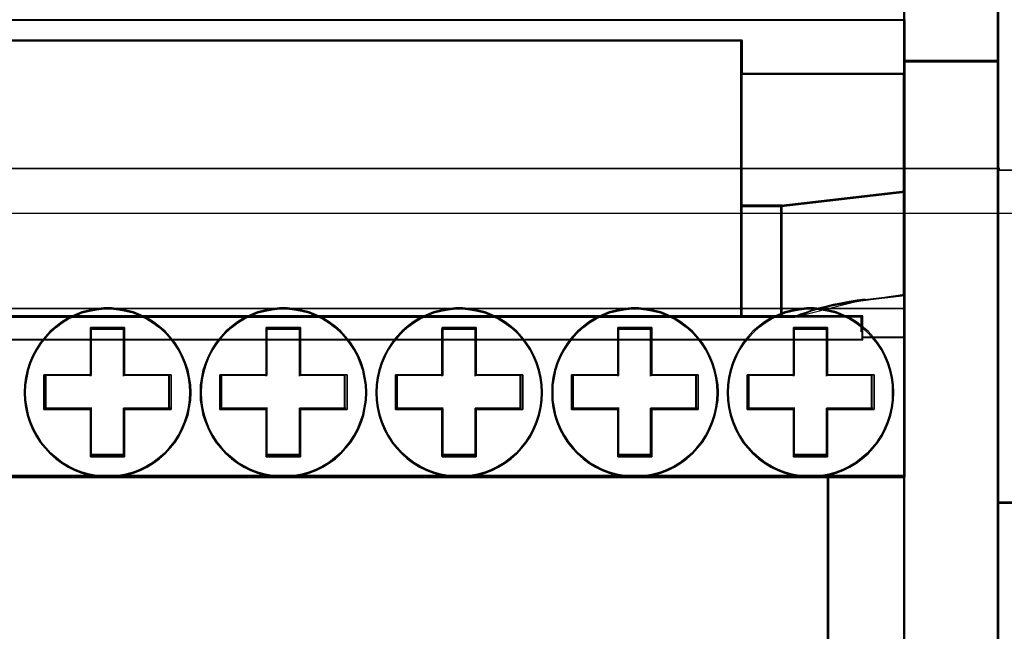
# Model space of a CAD drawing. Header units: millimetres. Extents: x 203 to 3426, y 719 to 2381.
# Tile 48 of 185: x 2530.58 to 2534.91, y 1115.74 to 1118.43. Entities that reach past the tile are written whole.
import ezdxf

# ---------------------------------------------------------------- set-up
doc = ezdxf.new("R2010")
doc.units = ezdxf.units.MM
doc.layers.add('45', color=7, linetype='Continuous')
doc.layers.add('E_Legrand_obudowy', color=7, linetype='Continuous')

# ---------------------------------------------------------------- blocks, each defined once
blk = doc.blocks.new('XL3 160 wnękowa 6x24M')
at = {"layer": 'E_Legrand_obudowy'}
blk.add_lwpolyline([(-215.641, -325.091), (215.545, -325.091), (215.545, -370.033), (-215.641, -370.033), (-215.641, -325.091)], dxfattribs=at)
blk = doc.blocks.new('BR 4P-10 125A (400408)')
at = {"layer": '45', "color": 59}
for points in [[(101.685, 27.089), (105.727, 27.089), (105.727, 44.173), (105.727, 47.987), (101.685, 47.987), (101.685, 44.173), (101.685, 37.312), (101.685, 36.039), (101.685, 28.915), (101.685, 28.821), (101.685, 27.089)], [(101.714, 27.118), (105.699, 27.118), (105.699, 44.155), (105.699, 47.958), (101.714, 47.958), (101.714, 44.155), (101.714, 37.313), (101.714, 36.043), (101.714, 28.939), (101.714, 28.845), (101.714, 27.118)], [(4.083, 26.569), (11.019, 26.569), (11.019, 27.783), (11.019, 27.993), (94.814, 27.993), (94.814, 27.783), (94.814, 26.569), (101.73, 26.569), (101.73, 22.338), (101.743, 22.338), (101.743, 23.728), (101.743, 27.132), (101.743, 28.875), (4.017, 28.875), (4.017, 27.132), (4.017, 23.728), (4.017, 22.338), (4.083, 22.338), (4.083, 26.569)], [(4.112, 26.56), (11.043, 26.56), (11.043, 27.763), (11.043, 27.972), (94.791, 27.972), (94.791, 27.763), (94.791, 26.56), (101.703, 26.56), (101.703, 22.365), (101.716, 22.365), (101.716, 23.743), (101.716, 27.118), (101.716, 28.846), (4.046, 28.846), (4.046, 27.118), (4.046, 23.743), (4.046, 22.365), (4.112, 22.365), (4.112, 26.56)], [(11.015, 20.95), (11.015, 16.33), (11.015, 16.229), (94.818, 16.229), (94.818, 16.33), (94.818, 20.95), (94.818, 21.659), (94.818, 23.01), (94.818, 26.583), (94.818, 27.792), (94.818, 28.002), (11.015, 28.002), (11.015, 27.792), (11.015, 26.583), (11.015, 23.01), (11.015, 21.659), (11.015, 20.95)], [(11.044, 20.956), (11.044, 16.358), (11.044, 16.257), (94.791, 16.257), (94.791, 16.358), (94.791, 20.956), (94.791, 21.661), (94.791, 23.006), (94.791, 26.561), (94.791, 27.764), (94.791, 27.973), (11.044, 27.973), (11.044, 27.764), (11.044, 26.561), (11.044, 23.006), (11.044, 21.661), (11.044, 20.956)], [(101.685, -27.073), (105.727, -27.073), (105.727, -23.709), (105.727, -21.422), (105.727, 21.482), (105.727, 23.769), (105.727, 27.147), (101.685, 27.147), (101.685, 23.769), (101.685, 22.39), (101.685, 21.482), (101.685, 15.4), (101.685, 9.473), (101.685, -3.505), (101.685, -10.502), (101.685, -16.429), (101.685, -21.422), (101.685, -23.628), (101.685, -23.709), (101.685, -26.07), (101.685, -27.073)], [(101.714, -27.044), (105.699, -27.044), (105.699, -23.684), (105.699, -21.399), (105.699, 21.461), (105.699, 23.746), (105.699, 27.12), (101.714, 27.12), (101.714, 23.746), (101.714, 22.368), (101.714, 21.461), (101.714, 15.385), (101.714, 9.464), (101.714, -3.501), (101.714, -10.491), (101.714, -16.412), (101.714, -21.399), (101.714, -23.603), (101.714, -23.684), (101.714, -26.043), (101.714, -27.044)], [(96.473, 20.926), (101.73, 21.537), (101.73, 22.352), (101.73, 26.59), (94.761, 26.59), (94.761, 22.997), (94.761, 21.639), (94.761, 20.926), (96.473, 20.926)], [(96.488, 20.955), (101.702, 21.56), (101.702, 22.366), (101.702, 26.561), (94.789, 26.561), (94.789, 23.005), (94.789, 21.661), (94.789, 20.955), (96.488, 20.955)], [(98.057, 16.581), (97.762, 16.499), (97.508, 16.404), (97.254, 16.323), (97.04, 16.235), (99.916, 16.235), (99.916, 15.605), (99.916, 15.354), (101.743, 15.354), (101.743, 21.48), (101.743, 22.395), (101.729, 22.395), (101.729, 21.582), (101.729, 17.143), (100.03, 16.946), (99.682, 16.899), (99.341, 16.845), (99, 16.784), (98.672, 16.73), (98.358, 16.648), (98.057, 16.581)], [(98.073, 16.599), (97.782, 16.519), (97.531, 16.424), (97.28, 16.344), (97.068, 16.256), (99.911, 16.256), (99.911, 15.631), (99.911, 15.383), (101.716, 15.383), (101.716, 21.459), (101.716, 22.367), (101.703, 22.367), (101.703, 21.56), (101.703, 17.157), (100.024, 16.962), (99.68, 16.915), (99.343, 16.861), (99.005, 16.801), (98.681, 16.747), (98.371, 16.666), (98.073, 16.599)], [(97.769, 16.494), (98.063, 16.575), (98.363, 16.643), (98.677, 16.725), (99.005, 16.779), (99.345, 16.84), (99.686, 16.894), (100.033, 16.942), (101.73, 17.139), (101.73, 21.589), (96.459, 20.977), (96.459, 16.229), (97.047, 16.229), (97.261, 16.317), (97.515, 16.398), (97.769, 16.494)], [(97.782, 16.519), (98.073, 16.6), (98.37, 16.667), (98.681, 16.748), (99.005, 16.802), (99.342, 16.862), (99.679, 16.916), (100.023, 16.963), (101.702, 17.158), (101.702, 21.56), (96.486, 20.955), (96.486, 16.257), (97.068, 16.257), (97.279, 16.345), (97.531, 16.425), (97.782, 16.519)], [(96.517, 16.229), (96.517, 20.985), (94.761, 20.985), (94.761, 16.331), (94.761, 16.229), (96.517, 16.229)], [(96.488, 16.257), (96.488, 20.956), (94.789, 20.956), (94.789, 16.358), (94.789, 16.257), (96.488, 16.257)], [(4.017, 9.433), (101.743, 9.433), (101.743, 16.597), (99.938, 16.597), (5.822, 16.597), (4.017, 16.597), (4.017, 9.433)], [(64.637, 11.446), (64.786, 11.164), (64.954, 10.896), (65.164, 10.642), (65.38, 10.409), (65.623, 10.196), (65.872, 10.004), (66.142, 9.839), (66.433, 9.695), (66.73, 9.585), (67.04, 9.502), (67.344, 9.441), (67.668, 9.406), (67.985, 9.406), (68.309, 9.441), (68.613, 9.502), (68.924, 9.585), (69.221, 9.695), (69.504, 9.839), (69.781, 10.004), (70.031, 10.196), (70.274, 10.409), (70.49, 10.642), (70.699, 10.896), (70.868, 11.164), (71.016, 11.446), (71.145, 11.748), (71.246, 12.057), (71.313, 12.373), (71.361, 12.689), (71.374, 13.011), (71.361, 13.341), (71.313, 13.65), (71.246, 13.966), (71.145, 14.282), (71.016, 14.584), (70.868, 14.866), (70.699, 15.126), (70.49, 15.387), (70.274, 15.621), (70.031, 15.827), (69.781, 16.026), (69.504, 16.191), (69.221, 16.328), (68.924, 16.445), (68.613, 16.527), (68.309, 16.582), (67.985, 16.617), (67.668, 16.617), (67.344, 16.582), (67.04, 16.527), (66.73, 16.445), (66.433, 16.328), (66.142, 16.191), (65.872, 16.026), (65.623, 15.827), (65.38, 15.621), (65.164, 15.387), (64.954, 15.126), (64.786, 14.866), (64.637, 14.584), (64.509, 14.282), (64.408, 13.966), (64.34, 13.65), (64.293, 13.341), (64.279, 13.011), (64.293, 12.689), (64.34, 12.373), (64.408, 12.057), (64.509, 11.748), (64.637, 11.446)], [(70.828, 11.188), (70.661, 10.924), (70.455, 10.673), (70.242, 10.443), (70.002, 10.232), (69.755, 10.043), (69.482, 9.88), (69.202, 9.738), (68.909, 9.629), (68.603, 9.548), (68.303, 9.487), (67.983, 9.453), (67.67, 9.453), (67.35, 9.487), (67.051, 9.548), (66.744, 9.629), (66.451, 9.738), (66.165, 9.88), (65.898, 10.043), (65.652, 10.232), (65.412, 10.443), (65.199, 10.673), (64.992, 10.924), (64.826, 11.188), (64.679, 11.466), (64.552, 11.764), (64.452, 12.069), (64.386, 12.381), (64.339, 12.693), (64.326, 13.011), (64.339, 13.337), (64.386, 13.642), (64.452, 13.954), (64.552, 14.265), (64.679, 14.564), (64.826, 14.842), (64.992, 15.099), (65.199, 15.357), (65.412, 15.587), (65.652, 15.79), (65.898, 15.987), (66.165, 16.15), (66.451, 16.285), (66.744, 16.4), (67.051, 16.482), (67.35, 16.536), (67.67, 16.57), (67.983, 16.57), (68.303, 16.536), (68.603, 16.482), (68.909, 16.4), (69.202, 16.285), (69.482, 16.15), (69.755, 15.987), (70.002, 15.79), (70.242, 15.587), (70.455, 15.357), (70.661, 15.099), (70.828, 14.842), (70.975, 14.564), (71.101, 14.265), (71.201, 13.954), (71.268, 13.642), (71.314, 13.337), (71.328, 13.011), (71.314, 12.693), (71.268, 12.381), (71.201, 12.069), (71.101, 11.764), (70.975, 11.466), (70.828, 11.188)], [(72.11, 11.446), (72.259, 11.164), (72.434, 10.896), (72.637, 10.642), (72.853, 10.409), (73.096, 10.196), (73.346, 10.004), (73.623, 9.839), (73.906, 9.695), (74.203, 9.585), (74.514, 9.502), (74.824, 9.441), (75.141, 9.406), (75.465, 9.406), (75.783, 9.441), (76.093, 9.502), (76.397, 9.585), (76.694, 9.695), (76.984, 9.839), (77.254, 10.004), (77.511, 10.196), (77.747, 10.409), (77.963, 10.642), (78.172, 10.896), (78.341, 11.164), (78.489, 11.446), (78.618, 11.748), (78.719, 12.057), (78.786, 12.373), (78.834, 12.689), (78.847, 13.011), (78.834, 13.341), (78.786, 13.65), (78.719, 13.966), (78.618, 14.282), (78.489, 14.584), (78.341, 14.866), (78.172, 15.126), (77.963, 15.387), (77.747, 15.621), (77.511, 15.827), (77.254, 16.026), (76.984, 16.191), (76.694, 16.328), (76.397, 16.445), (76.093, 16.527), (75.783, 16.582), (75.465, 16.617), (75.141, 16.617), (74.824, 16.582), (74.514, 16.527), (74.203, 16.445), (73.906, 16.328), (73.623, 16.191), (73.346, 16.026), (73.096, 15.827), (72.853, 15.621), (72.637, 15.387), (72.434, 15.126), (72.259, 14.866), (72.11, 14.584), (71.989, 14.282), (71.881, 13.966), (71.813, 13.65), (71.766, 13.341), (71.759, 13.011), (71.766, 12.689), (71.813, 12.373), (71.881, 12.057), (71.989, 11.748), (72.11, 11.446)], [(78.134, 10.924), (77.928, 10.673), (77.715, 10.443), (77.482, 10.232), (77.229, 10.043), (76.962, 9.88), (76.676, 9.738), (76.383, 9.629), (76.083, 9.548), (75.776, 9.487), (75.463, 9.453), (75.143, 9.453), (74.83, 9.487), (74.524, 9.548), (74.218, 9.629), (73.924, 9.738), (73.645, 9.88), (73.371, 10.043), (73.125, 10.232), (72.885, 10.443), (72.672, 10.673), (72.472, 10.924), (72.299, 11.188), (72.152, 11.466), (72.033, 11.764), (71.926, 12.069), (71.859, 12.381), (71.813, 12.693), (71.806, 13.011), (71.813, 13.337), (71.859, 13.642), (71.926, 13.954), (72.033, 14.265), (72.152, 14.564), (72.299, 14.842), (72.472, 15.099), (72.672, 15.357), (72.885, 15.587), (73.125, 15.79), (73.371, 15.987), (73.645, 16.15), (73.924, 16.285), (74.218, 16.4), (74.524, 16.482), (74.83, 16.536), (75.143, 16.57), (75.463, 16.57), (75.776, 16.536), (76.083, 16.482), (76.383, 16.4), (76.676, 16.285), (76.962, 16.15), (77.229, 15.987), (77.482, 15.79), (77.715, 15.587), (77.928, 15.357), (78.134, 15.099), (78.301, 14.842), (78.448, 14.564), (78.574, 14.265), (78.674, 13.954), (78.741, 13.642), (78.787, 13.337), (78.801, 13.011), (78.787, 12.693), (78.741, 12.381), (78.674, 12.069), (78.574, 11.764), (78.448, 11.466), (78.301, 11.188), (78.134, 10.924)], [(79.59, 11.446), (79.739, 11.164), (79.907, 10.896), (80.117, 10.642), (80.333, 10.409), (80.569, 10.196), (80.826, 10.004), (81.096, 9.839), (81.386, 9.695), (81.683, 9.585), (81.987, 9.502), (82.297, 9.441), (82.621, 9.406), (82.938, 9.406), (83.256, 9.441), (83.566, 9.502), (83.877, 9.585), (84.174, 9.695), (84.457, 9.839), (84.734, 10.004), (84.984, 10.196), (85.227, 10.409), (85.443, 10.642), (85.645, 10.896), (85.821, 11.164), (85.969, 11.446), (86.091, 11.748), (86.199, 12.057), (86.266, 12.373), (86.313, 12.689), (86.32, 13.011), (86.313, 13.341), (86.266, 13.65), (86.199, 13.966), (86.091, 14.282), (85.969, 14.584), (85.821, 14.866), (85.645, 15.126), (85.443, 15.387), (85.227, 15.621), (84.984, 15.827), (84.734, 16.026), (84.457, 16.191), (84.174, 16.328), (83.877, 16.445), (83.566, 16.527), (83.256, 16.582), (82.938, 16.617), (82.621, 16.617), (82.297, 16.582), (81.987, 16.527), (81.683, 16.445), (81.386, 16.328), (81.096, 16.191), (80.826, 16.026), (80.569, 15.827), (80.333, 15.621), (80.117, 15.387), (79.907, 15.126), (79.739, 14.866), (79.59, 14.584), (79.462, 14.282), (79.361, 13.966), (79.293, 13.65), (79.246, 13.341), (79.232, 13.011), (79.246, 12.689), (79.293, 12.373), (79.361, 12.057), (79.462, 11.748), (79.59, 11.446)], [(85.609, 10.924), (85.409, 10.673), (85.196, 10.443), (84.956, 10.232), (84.71, 10.043), (84.436, 9.88), (84.157, 9.738), (83.863, 9.629), (83.557, 9.548), (83.25, 9.487), (82.937, 9.453), (82.624, 9.453), (82.304, 9.487), (81.998, 9.548), (81.698, 9.629), (81.405, 9.738), (81.118, 9.88), (80.852, 10.043), (80.598, 10.232), (80.365, 10.443), (80.152, 10.673), (79.945, 10.924), (79.779, 11.188), (79.632, 11.466), (79.506, 11.764), (79.406, 12.069), (79.339, 12.381), (79.292, 12.693), (79.279, 13.011), (79.292, 13.337), (79.339, 13.642), (79.406, 13.954), (79.506, 14.265), (79.632, 14.564), (79.779, 14.842), (79.945, 15.099), (80.152, 15.357), (80.365, 15.587), (80.598, 15.79), (80.852, 15.987), (81.118, 16.15), (81.405, 16.285), (81.698, 16.4), (81.998, 16.482), (82.304, 16.536), (82.624, 16.57), (82.937, 16.57), (83.25, 16.536), (83.557, 16.482), (83.863, 16.4), (84.157, 16.285), (84.436, 16.15), (84.71, 15.987), (84.956, 15.79), (85.196, 15.587), (85.409, 15.357), (85.609, 15.099), (85.782, 14.842), (85.929, 14.564), (86.049, 14.265), (86.156, 13.954), (86.222, 13.642), (86.269, 13.337), (86.275, 13.011), (86.269, 12.693), (86.222, 12.381), (86.156, 12.069), (86.049, 11.764), (85.929, 11.466), (85.782, 11.188), (85.609, 10.924)], [(87.064, 11.446), (87.212, 11.164), (87.388, 10.896), (87.59, 10.642), (87.806, 10.409), (88.049, 10.196), (88.299, 10.004), (88.576, 9.839), (88.859, 9.695), (89.156, 9.585), (89.467, 9.502), (89.77, 9.441), (90.094, 9.406), (90.412, 9.406), (90.736, 9.441), (91.04, 9.502), (91.35, 9.585), (91.647, 9.695), (91.937, 9.839), (92.207, 10.004), (92.457, 10.196), (92.7, 10.409), (92.916, 10.642), (93.125, 10.896), (93.294, 11.164), (93.443, 11.446), (93.571, 11.748), (93.672, 12.057), (93.74, 12.373), (93.787, 12.689), (93.8, 13.011), (93.787, 13.341), (93.74, 13.65), (93.672, 13.966), (93.571, 14.282), (93.443, 14.584), (93.294, 14.866), (93.125, 15.126), (92.916, 15.387), (92.7, 15.621), (92.457, 15.827), (92.207, 16.026), (91.937, 16.191), (91.647, 16.328), (91.35, 16.445), (91.04, 16.527), (90.736, 16.582), (90.412, 16.617), (90.094, 16.617), (89.77, 16.582), (89.467, 16.527), (89.156, 16.445), (88.859, 16.328), (88.576, 16.191), (88.299, 16.026), (88.049, 15.827), (87.806, 15.621), (87.59, 15.387), (87.388, 15.126), (87.212, 14.866), (87.064, 14.584), (86.935, 14.282), (86.834, 13.966), (86.767, 13.65), (86.719, 13.341), (86.713, 13.011), (86.719, 12.689), (86.767, 12.373), (86.834, 12.057), (86.935, 11.748), (87.064, 11.446)], [(92.668, 10.443), (92.428, 10.232), (92.182, 10.043), (91.915, 9.88), (91.629, 9.738), (91.336, 9.629), (91.029, 9.548), (90.729, 9.487), (90.41, 9.453), (90.097, 9.453), (89.777, 9.487), (89.477, 9.548), (89.171, 9.629), (88.878, 9.738), (88.598, 9.88), (88.325, 10.043), (88.078, 10.232), (87.838, 10.443), (87.625, 10.673), (87.425, 10.924), (87.252, 11.188), (87.106, 11.466), (86.979, 11.764), (86.879, 12.069), (86.812, 12.381), (86.766, 12.693), (86.759, 13.011), (86.766, 13.337), (86.812, 13.642), (86.879, 13.954), (86.979, 14.265), (87.106, 14.564), (87.252, 14.842), (87.425, 15.099), (87.625, 15.357), (87.838, 15.587), (88.078, 15.79), (88.325, 15.987), (88.598, 16.15), (88.878, 16.285), (89.171, 16.4), (89.477, 16.482), (89.777, 16.536), (90.097, 16.57), (90.41, 16.57), (90.729, 16.536), (91.029, 16.482), (91.336, 16.4), (91.629, 16.285), (91.915, 16.15), (92.182, 15.987), (92.428, 15.79), (92.668, 15.587), (92.881, 15.357), (93.088, 15.099), (93.254, 14.842), (93.401, 14.564), (93.527, 14.265), (93.627, 13.954), (93.694, 13.642), (93.74, 13.337), (93.754, 13.011), (93.74, 12.693), (93.694, 12.381), (93.627, 12.069), (93.527, 11.764), (93.401, 11.466), (93.254, 11.188), (93.088, 10.924), (92.881, 10.673), (92.668, 10.443)], [(94.531, 11.446), (94.679, 11.164), (94.848, 10.896), (95.057, 10.642), (95.273, 10.409), (95.51, 10.196), (95.766, 10.004), (96.036, 9.839), (96.326, 9.695), (96.623, 9.585), (96.927, 9.502), (97.238, 9.441), (97.562, 9.406), (97.879, 9.406), (98.196, 9.441), (98.507, 9.502), (98.817, 9.585), (99.114, 9.695), (99.398, 9.839), (99.675, 10.004), (99.924, 10.196), (100.167, 10.409), (100.383, 10.642), (100.586, 10.896), (100.761, 11.164), (100.91, 11.446), (101.031, 11.748), (101.139, 12.057), (101.207, 12.373), (101.254, 12.689), (101.261, 13.011), (101.254, 13.341), (101.207, 13.65), (101.139, 13.966), (101.031, 14.282), (100.91, 14.584), (100.761, 14.866), (100.586, 15.126), (100.383, 15.387), (100.167, 15.621), (99.924, 15.827), (99.675, 16.026), (99.398, 16.191), (99.114, 16.328), (98.817, 16.445), (98.507, 16.527), (98.196, 16.582), (97.879, 16.617), (97.562, 16.617), (97.238, 16.582), (96.927, 16.527), (96.623, 16.445), (96.326, 16.328), (96.036, 16.191), (95.766, 16.026), (95.51, 15.827), (95.273, 15.621), (95.057, 15.387), (94.848, 15.126), (94.679, 14.866), (94.531, 14.584), (94.403, 14.282), (94.301, 13.966), (94.234, 13.65), (94.187, 13.341), (94.173, 13.011), (94.187, 12.689), (94.234, 12.373), (94.301, 12.057), (94.403, 11.748), (94.531, 11.446)], [(101.161, 12.381), (101.094, 12.069), (100.988, 11.764), (100.868, 11.466), (100.721, 11.188), (100.548, 10.924), (100.348, 10.673), (100.135, 10.443), (99.895, 10.232), (99.648, 10.043), (99.375, 9.88), (99.095, 9.738), (98.802, 9.629), (98.496, 9.548), (98.189, 9.487), (97.876, 9.453), (97.563, 9.453), (97.243, 9.487), (96.936, 9.548), (96.637, 9.629), (96.343, 9.738), (96.057, 9.88), (95.79, 10.043), (95.537, 10.232), (95.304, 10.443), (95.091, 10.673), (94.884, 10.924), (94.718, 11.188), (94.571, 11.466), (94.444, 11.764), (94.344, 12.069), (94.278, 12.381), (94.231, 12.693), (94.218, 13.011), (94.231, 13.337), (94.278, 13.642), (94.344, 13.954), (94.444, 14.265), (94.571, 14.564), (94.718, 14.842), (94.884, 15.099), (95.091, 15.357), (95.304, 15.587), (95.537, 15.79), (95.79, 15.987), (96.057, 16.15), (96.343, 16.285), (96.637, 16.4), (96.936, 16.482), (97.243, 16.536), (97.563, 16.57), (97.876, 16.57), (98.189, 16.536), (98.496, 16.482), (98.802, 16.4), (99.095, 16.285), (99.375, 16.15), (99.648, 15.987), (99.895, 15.79), (100.135, 15.587), (100.348, 15.357), (100.548, 15.099), (100.721, 14.842), (100.868, 14.564), (100.988, 14.265), (101.094, 13.954), (101.161, 13.642), (101.208, 13.337), (101.214, 13.011), (101.208, 12.693), (101.161, 12.381)], [(5.821, 15.26), (99.939, 15.26), (99.939, 15.36), (99.939, 15.624), (99.939, 16.286), (97.096, 16.286), (96.514, 16.286), (94.815, 16.286), (11.018, 16.286), (9.305, 16.286), (8.73, 16.286), (5.821, 16.286), (5.821, 15.624), (5.821, 15.36), (5.821, 15.26)], [(5.85, 15.289), (99.912, 15.289), (99.912, 15.383), (99.912, 15.633), (99.912, 16.259), (97.07, 16.259), (96.489, 16.259), (94.791, 16.259), (11.043, 16.259), (9.332, 16.259), (8.757, 16.259), (5.85, 16.259), (5.85, 15.633), (5.85, 15.383), (5.85, 15.289)], [(67.103, 12.299), (65.118, 12.299), (65.118, 13.765), (67.103, 13.765), (67.103, 15.776), (68.551, 15.776), (68.551, 13.765), (70.529, 13.765), (70.529, 12.299), (68.551, 12.299), (68.551, 10.274), (67.103, 10.274), (67.103, 12.299)], [(70.529, 12.299), (70.529, 13.765), (68.551, 13.765), (68.551, 15.776), (67.103, 15.776), (67.103, 13.765), (65.118, 13.765), (65.118, 12.299), (67.103, 12.299), (67.103, 10.274), (68.551, 10.274), (68.551, 12.299), (70.529, 12.299)], [(70.455, 12.319), (70.455, 13.744), (68.531, 13.744), (68.531, 15.701), (67.123, 15.701), (67.123, 13.744), (65.193, 13.744), (65.193, 12.319), (67.123, 12.319), (67.123, 10.349), (68.531, 10.349), (68.531, 12.319), (70.455, 12.319)], [(74.576, 12.299), (72.598, 12.299), (72.598, 13.765), (74.576, 13.765), (74.576, 15.776), (76.031, 15.776), (76.031, 13.765), (78.009, 13.765), (78.009, 12.299), (76.031, 12.299), (76.031, 10.274), (74.576, 10.274), (74.576, 12.299)], [(78.009, 12.299), (78.009, 13.765), (76.031, 13.765), (76.031, 15.776), (74.576, 15.776), (74.576, 13.765), (72.598, 13.765), (72.598, 12.299), (74.576, 12.299), (74.576, 10.274), (76.031, 10.274), (76.031, 12.299), (78.009, 12.299)], [(77.933, 12.319), (77.933, 13.744), (76.01, 13.744), (76.01, 15.701), (74.596, 15.701), (74.596, 13.744), (72.673, 13.744), (72.673, 12.319), (74.596, 12.319), (74.596, 10.349), (76.01, 10.349), (76.01, 12.319), (77.933, 12.319)], [(83.504, 12.299), (83.504, 10.274), (82.056, 10.274), (82.056, 12.299), (80.071, 12.299), (80.071, 13.765), (82.056, 13.765), (82.056, 15.776), (83.504, 15.776), (83.504, 13.765), (85.482, 13.765), (85.482, 12.299), (83.504, 12.299)], [(85.482, 12.299), (85.482, 13.765), (83.504, 13.765), (83.504, 15.776), (82.056, 15.776), (82.056, 13.765), (80.071, 13.765), (80.071, 12.299), (82.056, 12.299), (82.056, 10.274), (83.504, 10.274), (83.504, 12.299), (85.482, 12.299)], [(85.408, 12.319), (85.408, 13.744), (83.485, 13.744), (83.485, 15.701), (82.076, 15.701), (82.076, 13.744), (80.146, 13.744), (80.146, 12.319), (82.076, 12.319), (82.076, 10.349), (83.485, 10.349), (83.485, 12.319), (85.408, 12.319)], [(90.971, 12.299), (90.971, 10.274), (89.53, 10.274), (89.53, 12.299), (87.551, 12.299), (87.551, 13.765), (89.53, 13.765), (89.53, 15.776), (90.971, 15.776), (90.971, 13.765), (92.949, 13.765), (92.949, 12.299), (90.971, 12.299)], [(92.949, 12.299), (92.949, 13.765), (90.971, 13.765), (90.971, 15.776), (89.53, 15.776), (89.53, 13.765), (87.551, 13.765), (87.551, 12.299), (89.53, 12.299), (89.53, 10.274), (90.971, 10.274), (90.971, 12.299), (92.949, 12.299)], [(92.874, 12.319), (92.874, 13.744), (90.951, 13.744), (90.951, 15.701), (89.55, 15.701), (89.55, 13.744), (87.626, 13.744), (87.626, 12.319), (89.55, 12.319), (89.55, 10.349), (90.951, 10.349), (90.951, 12.319), (92.874, 12.319)], [(98.444, 12.299), (98.444, 10.274), (97.003, 10.274), (97.003, 12.299), (95.024, 12.299), (95.024, 13.765), (97.003, 13.765), (97.003, 15.776), (98.444, 15.776), (98.444, 13.765), (100.422, 13.765), (100.422, 12.299), (98.444, 12.299)], [(97.003, 12.299), (97.003, 10.274), (98.444, 10.274), (98.444, 12.299), (100.422, 12.299), (100.422, 13.765), (98.444, 13.765), (98.444, 15.776), (97.003, 15.776), (97.003, 13.765), (95.024, 13.765), (95.024, 12.299), (97.003, 12.299)], [(97.023, 12.319), (97.023, 10.349), (98.424, 10.349), (98.424, 12.319), (100.347, 12.319), (100.347, 13.744), (98.424, 13.744), (98.424, 15.701), (97.023, 15.701), (97.023, 13.744), (95.099, 13.744), (95.099, 12.319), (97.023, 12.319)]]:
    blk.add_lwpolyline(points, close=True, dxfattribs=at)
at = {"layer": '45', "color": 139}
for points in [[(101.685, 44.184), (101.685, 27.089), (101.685, 44.184)], [(105.67, 44.184), (105.67, 27.089), (105.67, 44.184)], [(101.743, 28.875), (4.017, 28.875), (101.743, 28.875)], [(101.743, 28.875), (4.017, 28.875), (101.743, 28.875)], [(94.818, 28.002), (11.015, 28.002), (94.818, 28.002)], [(94.761, 27.734), (94.761, 28.002), (94.761, 27.734)], [(94.761, 27.793), (94.761, 22.976), (94.761, 27.793)], [(101.685, 27.147), (101.685, 23.714), (101.685, 27.147)], [(101.685, 27.147), (105.727, 27.147), (101.685, 27.147)], [(105.67, 27.147), (105.67, 23.714), (105.67, 27.147)], [(94.761, 26.59), (101.73, 26.59), (94.761, 26.59)], [(101.671, 26.59), (101.671, 21.531), (101.671, 26.59)], [(101.685, 23.773), (101.685, 21.429), (101.685, 23.773)], [(105.67, 23.773), (105.67, 21.429), (105.67, 23.773)], [(94.761, 21.632), (94.761, 23.035), (94.761, 21.632)], [(101.743, 22.395), (101.671, 22.395), (101.743, 22.395)], [(94.761, 21.689), (94.761, 20.926), (94.761, 21.689)], [(101.73, 21.589), (96.459, 20.926), (101.73, 21.589)], [(101.671, 21.589), (101.671, 17.129), (101.671, 21.589)], [(101.685, 21.488), (101.685, -21.427), (101.685, 21.488)], [(105.67, 21.488), (105.67, -21.427), (105.67, 21.488)], [(94.761, 20.985), (94.761, 16.329), (94.761, 20.985)], [(96.517, 20.985), (94.761, 20.985), (96.517, 20.985)], [(96.459, 20.985), (96.459, 16.229), (96.459, 20.985)], [(101.73, 17.188), (99.994, 16.933), (101.73, 17.188)], [(100.051, 16.992), (99.701, 16.941), (99.358, 16.883), (99.014, 16.818), (98.684, 16.759), (98.367, 16.672), (98.064, 16.599), (97.767, 16.512), (97.511, 16.41), (97.255, 16.323), (97.04, 16.229), (100.051, 16.992)], [(5.821, 16.597), (99.939, 16.597), (5.821, 16.597)], [(71.328, 13.011), (71.314, 13.337), (71.268, 13.642), (71.201, 13.954), (71.101, 14.265), (70.975, 14.564), (70.828, 14.842), (70.661, 15.099), (70.455, 15.357), (70.242, 15.587), (70.002, 15.79), (69.755, 15.987), (69.482, 16.15), (69.202, 16.285), (68.909, 16.4), (68.603, 16.482), (68.303, 16.536), (67.983, 16.57), (67.67, 16.57), (67.35, 16.536), (67.051, 16.482), (66.744, 16.4), (66.451, 16.285), (66.165, 16.15), (65.898, 15.987), (65.652, 15.79), (65.412, 15.587), (65.199, 15.357), (64.992, 15.099), (64.826, 14.842), (64.679, 14.564), (64.552, 14.265), (64.452, 13.954), (64.386, 13.642), (64.339, 13.337), (64.326, 13.011), (64.339, 12.693), (64.386, 12.381), (64.452, 12.069), (64.552, 11.764), (64.679, 11.466), (64.826, 11.188), (64.992, 10.924), (65.199, 10.673), (65.412, 10.443), (65.652, 10.232), (65.898, 10.043), (66.165, 9.88), (66.451, 9.738), (66.744, 9.629), (67.051, 9.548), (67.35, 9.487), (67.67, 9.453), (67.983, 9.453), (68.303, 9.487), (68.603, 9.548), (68.909, 9.629), (69.202, 9.738), (69.482, 9.88), (69.755, 10.043), (70.002, 10.232), (70.242, 10.443), (70.455, 10.673), (70.661, 10.924), (70.828, 11.188), (70.975, 11.466), (71.101, 11.764), (71.201, 12.069), (71.268, 12.381), (71.314, 12.693), (71.328, 13.011)], [(78.801, 13.011), (78.787, 13.337), (78.741, 13.642), (78.674, 13.954), (78.574, 14.265), (78.448, 14.564), (78.301, 14.842), (78.134, 15.099), (77.928, 15.357), (77.715, 15.587), (77.482, 15.79), (77.229, 15.987), (76.962, 16.15), (76.676, 16.285), (76.383, 16.4), (76.083, 16.482), (75.776, 16.536), (75.463, 16.57), (75.143, 16.57), (74.83, 16.536), (74.524, 16.482), (74.218, 16.4), (73.924, 16.285), (73.645, 16.15), (73.371, 15.987), (73.125, 15.79), (72.885, 15.587), (72.672, 15.357), (72.472, 15.099), (72.299, 14.842), (72.152, 14.564), (72.033, 14.265), (71.926, 13.954), (71.859, 13.642), (71.813, 13.337), (71.806, 13.011), (71.813, 12.693), (71.859, 12.381), (71.926, 12.069), (72.033, 11.764), (72.152, 11.466), (72.299, 11.188), (72.472, 10.924), (72.672, 10.673), (72.885, 10.443), (73.125, 10.232), (73.371, 10.043), (73.645, 9.88), (73.924, 9.738), (74.218, 9.629), (74.524, 9.548), (74.83, 9.487), (75.143, 9.453), (75.463, 9.453), (75.776, 9.487), (76.083, 9.548), (76.383, 9.629), (76.676, 9.738), (76.962, 9.88), (77.229, 10.043), (77.482, 10.232), (77.715, 10.443), (77.928, 10.673), (78.134, 10.924), (78.301, 11.188), (78.448, 11.466), (78.574, 11.764), (78.674, 12.069), (78.741, 12.381), (78.787, 12.693), (78.801, 13.011)], [(86.275, 13.011), (86.269, 13.337), (86.222, 13.642), (86.156, 13.954), (86.049, 14.265), (85.929, 14.564), (85.782, 14.842), (85.609, 15.099), (85.409, 15.357), (85.196, 15.587), (84.956, 15.79), (84.71, 15.987), (84.436, 16.15), (84.157, 16.285), (83.863, 16.4), (83.557, 16.482), (83.25, 16.536), (82.937, 16.57), (82.624, 16.57), (82.304, 16.536), (81.998, 16.482), (81.698, 16.4), (81.405, 16.285), (81.118, 16.15), (80.852, 15.987), (80.598, 15.79), (80.365, 15.587), (80.152, 15.357), (79.945, 15.099), (79.779, 14.842), (79.632, 14.564), (79.506, 14.265), (79.406, 13.954), (79.339, 13.642), (79.292, 13.337), (79.279, 13.011), (79.292, 12.693), (79.339, 12.381), (79.406, 12.069), (79.506, 11.764), (79.632, 11.466), (79.779, 11.188), (79.945, 10.924), (80.152, 10.673), (80.365, 10.443), (80.598, 10.232), (80.852, 10.043), (81.118, 9.88), (81.405, 9.738), (81.698, 9.629), (81.998, 9.548), (82.304, 9.487), (82.624, 9.453), (82.937, 9.453), (83.25, 9.487), (83.557, 9.548), (83.863, 9.629), (84.157, 9.738), (84.436, 9.88), (84.71, 10.043), (84.956, 10.232), (85.196, 10.443), (85.409, 10.673), (85.609, 10.924), (85.782, 11.188), (85.929, 11.466), (86.049, 11.764), (86.156, 12.069), (86.222, 12.381), (86.269, 12.693), (86.275, 13.011)], [(93.754, 13.011), (93.74, 13.337), (93.694, 13.642), (93.627, 13.954), (93.527, 14.265), (93.401, 14.564), (93.254, 14.842), (93.088, 15.099), (92.881, 15.357), (92.668, 15.587), (92.428, 15.79), (92.182, 15.987), (91.915, 16.15), (91.629, 16.285), (91.336, 16.4), (91.029, 16.482), (90.729, 16.536), (90.41, 16.57), (90.097, 16.57), (89.777, 16.536), (89.477, 16.482), (89.171, 16.4), (88.878, 16.285), (88.598, 16.15), (88.325, 15.987), (88.078, 15.79), (87.838, 15.587), (87.625, 15.357), (87.425, 15.099), (87.252, 14.842), (87.106, 14.564), (86.979, 14.265), (86.879, 13.954), (86.812, 13.642), (86.766, 13.337), (86.759, 13.011), (86.766, 12.693), (86.812, 12.381), (86.879, 12.069), (86.979, 11.764), (87.106, 11.466), (87.252, 11.188), (87.425, 10.924), (87.625, 10.673), (87.838, 10.443), (88.078, 10.232), (88.325, 10.043), (88.598, 9.88), (88.878, 9.738), (89.171, 9.629), (89.477, 9.548), (89.777, 9.487), (90.097, 9.453), (90.41, 9.453), (90.729, 9.487), (91.029, 9.548), (91.336, 9.629), (91.629, 9.738), (91.915, 9.88), (92.182, 10.043), (92.428, 10.232), (92.668, 10.443), (92.881, 10.673), (93.088, 10.924), (93.254, 11.188), (93.401, 11.466), (93.527, 11.764), (93.627, 12.069), (93.694, 12.381), (93.74, 12.693), (93.754, 13.011)], [(101.214, 13.011), (101.208, 13.337), (101.161, 13.642), (101.094, 13.954), (100.988, 14.265), (100.868, 14.564), (100.721, 14.842), (100.548, 15.099), (100.348, 15.357), (100.135, 15.587), (99.895, 15.79), (99.648, 15.987), (99.375, 16.15), (99.095, 16.285), (98.802, 16.4), (98.496, 16.482), (98.189, 16.536), (97.876, 16.57), (97.563, 16.57), (97.243, 16.536), (96.936, 16.482), (96.637, 16.4), (96.343, 16.285), (96.057, 16.15), (95.79, 15.987), (95.537, 15.79), (95.304, 15.587), (95.091, 15.357), (94.884, 15.099), (94.718, 14.842), (94.571, 14.564), (94.444, 14.265), (94.344, 13.954), (94.278, 13.642), (94.231, 13.337), (94.218, 13.011), (94.231, 12.693), (94.278, 12.381), (94.344, 12.069), (94.444, 11.764), (94.571, 11.466), (94.718, 11.188), (94.884, 10.924), (95.091, 10.673), (95.304, 10.443), (95.537, 10.232), (95.79, 10.043), (96.057, 9.88), (96.343, 9.738), (96.637, 9.629), (96.936, 9.548), (97.243, 9.487), (97.563, 9.453), (97.876, 9.453), (98.189, 9.487), (98.496, 9.548), (98.802, 9.629), (99.095, 9.738), (99.375, 9.88), (99.648, 10.043), (99.895, 10.232), (100.135, 10.443), (100.348, 10.673), (100.548, 10.924), (100.721, 11.188), (100.868, 11.466), (100.988, 11.764), (101.094, 12.069), (101.161, 12.381), (101.208, 12.693), (101.214, 13.011)], [(94.761, 16.389), (94.761, 16.229), (94.761, 16.389)], [(99.881, 16.597), (101.743, 16.597), (99.881, 16.597)], [(99.939, 16.286), (5.821, 16.286), (99.939, 16.286)], [(99.881, 15.604), (99.881, 16.286), (99.881, 15.604)], [(68.56, 15.729), (67.094, 15.729), (68.56, 15.729)], [(67.094, 15.729), (67.094, 13.714), (67.094, 15.729)], [(68.502, 13.714), (68.502, 15.729), (68.502, 13.714)], [(76.04, 15.729), (74.567, 15.729), (76.04, 15.729)], [(74.567, 15.729), (74.567, 13.714), (74.567, 15.729)], [(75.981, 13.714), (75.981, 15.729), (75.981, 13.714)], [(83.513, 15.729), (82.047, 15.729), (83.513, 15.729)], [(82.047, 15.729), (82.047, 13.714), (82.047, 15.729)], [(83.455, 13.714), (83.455, 15.729), (83.455, 13.714)], [(90.98, 15.729), (89.52, 15.729), (90.98, 15.729)], [(89.52, 15.729), (89.52, 13.714), (89.52, 15.729)], [(90.921, 13.714), (90.921, 15.729), (90.921, 13.714)], [(98.453, 15.729), (96.993, 15.729), (98.453, 15.729)], [(96.993, 15.729), (96.993, 13.714), (96.993, 15.729)], [(98.394, 13.714), (98.394, 15.729), (98.394, 13.714)], [(67.151, 13.773), (65.164, 13.773), (67.151, 13.773)], [(65.164, 13.773), (65.164, 12.289), (65.164, 13.773)], [(70.482, 13.773), (68.502, 13.773), (70.482, 13.773)], [(70.425, 12.289), (70.425, 13.773), (70.425, 12.289)], [(74.626, 13.773), (72.645, 13.773), (74.626, 13.773)], [(72.645, 13.773), (72.645, 12.289), (72.645, 13.773)], [(77.962, 13.773), (75.981, 13.773), (77.962, 13.773)], [(77.905, 12.289), (77.905, 13.773), (77.905, 12.289)], [(82.104, 13.773), (80.118, 13.773), (82.104, 13.773)], [(80.118, 13.773), (80.118, 12.289), (80.118, 13.773)], [(85.435, 13.773), (83.455, 13.773), (85.435, 13.773)], [(85.378, 12.289), (85.378, 13.773), (85.378, 12.289)], [(89.579, 13.773), (87.598, 13.773), (89.579, 13.773)], [(87.598, 13.773), (87.598, 12.289), (87.598, 13.773)], [(92.903, 13.773), (90.921, 13.773), (92.903, 13.773)], [(92.844, 12.289), (92.844, 13.773), (92.844, 12.289)], [(97.052, 13.773), (95.071, 13.773), (97.052, 13.773)], [(95.071, 13.773), (95.071, 12.289), (95.071, 13.773)], [(100.376, 13.773), (98.394, 13.773), (100.376, 13.773)], [(100.317, 12.289), (100.317, 13.773), (100.317, 12.289)], [(65.164, 12.349), (67.151, 12.349), (65.164, 12.349)], [(67.094, 12.349), (67.094, 10.321), (67.094, 12.349)], [(68.502, 10.321), (68.502, 12.349), (68.502, 10.321)], [(68.502, 12.349), (70.482, 12.349), (68.502, 12.349)], [(72.645, 12.349), (74.626, 12.349), (72.645, 12.349)], [(74.567, 12.349), (74.567, 10.321), (74.567, 12.349)], [(75.981, 10.321), (75.981, 12.349), (75.981, 10.321)], [(75.981, 12.349), (77.962, 12.349), (75.981, 12.349)], [(80.118, 12.349), (82.104, 12.349), (80.118, 12.349)], [(82.047, 12.349), (82.047, 10.321), (82.047, 12.349)], [(83.455, 10.321), (83.455, 12.349), (83.455, 10.321)], [(83.455, 12.349), (85.435, 12.349), (83.455, 12.349)], [(87.598, 12.349), (89.579, 12.349), (87.598, 12.349)], [(89.52, 12.349), (89.52, 10.321), (89.52, 12.349)], [(90.921, 10.321), (90.921, 12.349), (90.921, 10.321)], [(90.921, 12.349), (92.903, 12.349), (90.921, 12.349)], [(95.071, 12.349), (97.052, 12.349), (95.071, 12.349)], [(96.993, 12.349), (96.993, 10.321), (96.993, 12.349)], [(98.394, 10.321), (98.394, 12.349), (98.394, 10.321)], [(98.394, 12.349), (100.376, 12.349), (98.394, 12.349)], [(67.094, 10.38), (68.56, 10.38), (67.094, 10.38)], [(74.567, 10.38), (76.04, 10.38), (74.567, 10.38)], [(82.047, 10.38), (83.513, 10.38), (82.047, 10.38)], [(89.52, 10.38), (90.98, 10.38), (89.52, 10.38)], [(96.993, 10.38), (98.453, 10.38), (96.993, 10.38)], [(4.017, 9.493), (101.743, 9.493), (4.017, 9.493)], [(101.743, 9.399), (4.017, 9.399), (101.743, 9.399)], [(101.743, 9.399), (4.017, 9.399), (101.743, 9.399)], [(101.037, 9.466), (94.41, 9.466), (101.037, 9.466)], [(98.441, 9.493), (98.441, 0.669), (98.441, 9.493)]]:
    blk.add_lwpolyline(points, close=True, dxfattribs=at)
at = {"layer": '45', "color": 150}
for points in [[(105.67, 37.96), (105.67, 26.927), (105.67, 37.96)], [(105.67, 25.947), (105.67, 26.987), (105.67, 25.947)], [(105.67, 26.004), (105.67, 22.444), (105.67, 26.004)], [(-0.047, 22.55), (105.774, 22.55), (-0.047, 22.55)], [(105.67, 22.503), (105.67, 21.477), (105.67, 22.503)], [(105.67, 21.535), (105.67, -21.535), (105.67, 21.535)]]:
    blk.add_lwpolyline(points, close=True, dxfattribs=at)
at = {"layer": '45', "color": 59}
for points in [[(11.017, 2.077), (87.278, 2.077), (94.815, 2.077), (94.815, 1.867), (94.815, 0.669), (98.498, 0.669), (98.498, 9.493), (97.923, 9.493), (97.612, 9.493), (90.458, 9.493), (90.141, 9.493), (82.973, 9.493), (82.663, 9.493), (75.495, 9.493), (75.185, 9.493), (68.017, 9.493), (67.7, 9.493), (60.533, 9.493)], [(11.043, 2.096), (87.258, 2.096), (94.791, 2.096), (94.791, 1.888), (94.791, 0.698), (98.471, 0.698), (98.471, 9.464), (97.896, 9.464), (97.586, 9.464), (90.436, 9.464), (90.119, 9.464), (82.956, 9.464), (82.645, 9.464), (75.483, 9.464), (75.172, 9.464), (68.009, 9.464), (67.692, 9.464), (60.529, 9.464)]]:
    blk.add_lwpolyline(points, dxfattribs=at)
blk = doc.blocks.new('S304 TX3')
at = {"layer": '45', "color": 7}
for points in [[(35.981761, 41.02555), (17.978145, 41.02555), (-0.014334, 41.02555), (-0.014334, -41.02555), (17.978145, -41.02555), (35.981761, -41.02555), (53.990945, -41.02555), (71.983424, -41.02555), (71.983424, 41.02555), (53.990945, 41.02555), (35.981761, 41.02555)], [(1.014078, 12.541976), (1.014078, 22.247615), (-0.014334, 22.247615), (-0.014334, 8.088736), (0.761284, 8.088736), (0.761284, 8.711528), (0.761284, 9.389435), (0.761284, 12.530953), (1.014078, 12.541976)]]:
    blk.add_lwpolyline(points, close=True, dxfattribs=at)
at = {"layer": '45', "color": 139}
blk.add_lwpolyline([(35.981761, 41.02555), (17.978145, 41.02555), (-0.014334, 41.02555), (-0.014334, -41.02555), (17.978145, -41.02555), (35.981761, -41.02555), (53.990945, -41.02555), (71.983424, -41.02555), (71.983424, 41.02555), (53.990945, 41.02555), (35.981761, 41.02555)], close=True, dxfattribs=at)
at = {"layer": '45', "color": 59}
blk.add_lwpolyline([(35.981762, 41.011183), (17.985314, 41.011183), (0, 41.011183), (0, -41.011183), (17.985314, -41.011183), (35.981762, -41.011183), (53.983776, -41.011183), (71.969091, -41.011183), (71.969091, 41.011183), (53.983776, 41.011183), (35.981762, 41.011183)], close=True, dxfattribs=at)
at = {"layer": '45', "color": 139}
for points in [[(-0.014334, 22.247615), (71.983424, 22.247615)], [(0.768621, 8.121062), (-0.014334, 8.121062)]]:
    blk.add_lwpolyline(points, dxfattribs=at)
at = {"layer": '45', "color": 140}
for points in [[(1.014078, 12.541976), (1.014078, 22.247615), (-0.014334, 22.247615), (-0.014334, 8.088736), (0.761284, 8.088736), (0.761284, 8.711528), (0.761284, 9.389435), (0.761284, 12.530953), (1.014078, 12.541976)], [(0.997953, 12.547972), (0.997953, 22.231452), (0, 22.231452), (0, 8.104899), (0.752646, 8.104899), (0.752646, 8.726269), (0.752646, 9.402628), (0.752646, 12.536974), (0.997953, 12.547972)]]:
    blk.add_lwpolyline(points, close=True, dxfattribs=at)
blk = doc.blocks.new('G$CCC6CD2FA')
at = {"linetype": 'Continuous', "xscale": 0.103478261, "yscale": 0.103478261, "zscale": 0.103478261}
blk.add_blockref('BR 4P-10 125A (400408)', (-126.3881, 43.7587), dxfattribs=at)
at = {"xscale": 0.103478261, "yscale": 0.103478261, "zscale": 0.103478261}
blk.add_blockref('S304 TX3', (-115.4535, 43.782), dxfattribs=at)
at = {"layer": 'E_Legrand_obudowy', "color": 67, "true_color": 0x727430, "xscale": 0.1, "yscale": 0.1, "zscale": 0.1}
blk.add_blockref('XL3 160 wnękowa 6x24M', (-112.1857, 78.4038), dxfattribs=at)

msp = doc.modelspace()

# ---------------------------------------------------------------- block references
msp.add_blockref('G$CCC6CD2FA', (2650.3343, 1071.6878))

doc.saveas('drawing.dxf')
